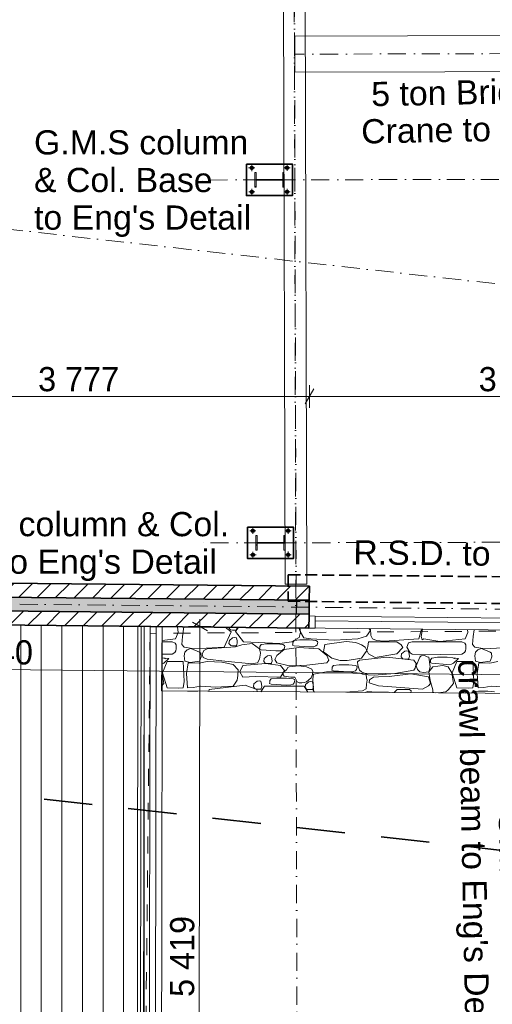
# Model space of a CAD drawing. Header units: millimetres. Extents: x -738537 to 1850049, y -250217 to 604013.
# Tile 121 of 204: x -121048 to -117146, y 75667 to 83806. Entities that reach past the tile are written whole.
import ezdxf

# ---------------------------------------------------------------- set-up
doc = ezdxf.new("R2010")
doc.units = ezdxf.units.MM
doc.header["$MEASUREMENT"] = 0
for name, pattern in [('Dashed', [280, 140, -140]), ('Dot & Dashed', [280, 150, -60, 0, -70]), ('Hidden Line', [140, 100, -40]), ('Hidden Line copy', [230, 150, -80]), ('Long Dashed', [700, 400, -300])]:
    doc.linetypes.add(name, pattern=pattern)
for name, color, linetype, lineweight in [('0_Pen_No__1', 214, 'Continuous', 35), ('0_Pen_No__3', 30, 'Continuous', 15), ('0_Pen_No__6', 7, 'Continuous', 5), ('A_BEAMS_Pen_No__6', 7, 'Continuous', 5), ('A_COLUMNS_Pen_No__3', 30, 'Continuous', 15), ('A_FLOORS STRUCTURE_Pen_No__128', 9, 'Continuous', 0), ('A_WALL LOAD_Pen_No__1', 214, 'Continuous', 35), ('A_WALL LOAD_Pen_No__2', 1, 'Continuous', 25), ('A_WALL LOAD_Pen_No__6', 7, 'Continuous', 5), ('C-GRID _Pen_No__5', 4, 'Continuous', 5), ('C_DIMS - GA_Pen_No__6', 7, 'Continuous', 5), ('C_TEXT GA_Pen_No__6', 7, 'Continuous', 5), ('MARKETING_Pen_No__5', 4, 'Continuous', 5), ('SEWER LINE_Pen_No__1', 214, 'Continuous', 35), ('SEWER LINE_Pen_No__5', 4, 'Continuous', 5)]:
    doc.layers.add(name, color=color, linetype=linetype, lineweight=lineweight)
for name, color, linetype, lineweight, true_color in [('0_Pen_No__7', 7, 'Continuous', 5, 0x9f07ff), ('A_BEAMS_Pen_No__7', 7, 'Continuous', 5, 0x9f07ff), ('A_COLUMNS_Pen_No__7', 7, 'Continuous', 5, 0x9f07ff), ('A_WALL LOAD_Pen_No__7', 7, 'Continuous', 5, 0x9f07ff), ('MARKETING_Pen_No__171', 7, 'Continuous', 0, 0xdadada), ('SEWER LINE_Pen_No__7', 7, 'Continuous', 5, 0x9f07ff)]:
    doc.layers.add(name, color=color, linetype=linetype, lineweight=lineweight, true_color=true_color)
for name, color, linetype in [('A_BEAMS', 7, 'Continuous'), ('A_COLUMNS', 7, 'Continuous'), ('C_DIMS - GA', 7, 'Continuous')]:
    doc.layers.add(name, color=color, linetype=linetype)
doc.styles.add('GENERATED_STYLE_1', font='GOTHIC.TTF')
doc.styles.add('GENERATED_STYLE_2', font='arial.ttf')
doc.dimstyles.new('GENERATED_STYLE__1', dxfattribs={"dimtxt": 200, "dimasz": 95, "dimexe": 0.18, "dimexo": 90000, "dimgap": 0.09, "dimtad": 1, "dimdec": 0, "dimzin": 0, "dimdsep": 46, "dimtxsty": 'GENERATED_STYLE_1', "dimblk": 'ARROWHEAD_2', "dimblk1": 'ARROWHEAD_2', "dimblk2": 'ARROWHEAD_2', "dimcen": 0.09, "dimclrd": 7, "dimclre": 7, "dimclrt": 7, "dimadec": 0, "dimazin": 0, "dimtfac": 1, "dimtdec": 4, "dimtmove": 0, "dimatfit": 3, "dimfxl": 1, "dimtolj": 1, "dimtzin": 0, "dimarcsym": 0})
doc.dimstyles.new('GENERATED_STYLE__2', dxfattribs={"dimtxt": 200, "dimasz": 95, "dimexe": 0.18, "dimexo": 90000, "dimgap": 0.09, "dimtad": 1, "dimtih": 1, "dimtoh": 1, "dimdec": 0, "dimzin": 0, "dimdsep": 46, "dimtxsty": 'GENERATED_STYLE_1', "dimblk": 'ARROWHEAD_2', "dimblk1": 'ARROWHEAD_2', "dimblk2": 'ARROWHEAD_2', "dimcen": 0.09, "dimclrd": 7, "dimclre": 7, "dimclrt": 7, "dimadec": 0, "dimazin": 0, "dimtfac": 1, "dimtdec": 4, "dimtmove": 0, "dimatfit": 3, "dimfxl": 1, "dimtolj": 1, "dimtzin": 0, "dimarcsym": 0})
pattern_1 = [(45, (0, 0), (-159.09903, 159.09903), []), (45, (-53.03, 53.03), (-159.09903, 159.09903), [])]

# ---------------------------------------------------------------- blocks, each defined once
blk = doc.blocks.new('IPE Beam 20[10]', base_point=(-119928.9, 73321.5))
at = {"layer": 'A_BEAMS_Pen_No__6', "color": 7, "linetype": 'Continuous', "lineweight": 5}
for p, q in [((-119971.3, 78790.5), (-119975.1, 76055.9)), ((-119921.3, 78790.3), (-119971.3, 78790.5)), ((-119928.9, 73321.5), (-119921.3, 78790.3)), ((-119871.3, 78790.1), (-119921.3, 78790.3)), ((-119875.1, 76055.8), (-119871.3, 78790.1)), ((-119975.1, 76055.9), (-119978.9, 73371.6)), ((-119879, 73271.2), (-119875.1, 76055.8)), ((-119978.9, 73371.6), (-119928.9, 73321.5)), ((-119928.9, 73321.5), (-119879, 73271.2))]:
    blk.add_line(p, q, dxfattribs=at)
blk = doc.blocks.new('*D226')
at = {"layer": 'C_DIMS - GA_Pen_No__6', "color": 7, "linetype": 'Continuous', "lineweight": 5, "transparency": 16777216}
for p, q in [((-119465.9, 78789.7), (-119653.4, 78790)), ((-119497.2, 78753.6), (-119622.1, 78826)), ((-119568, 73370.9), (-119559.6, 78789.8)), ((-119559.6, 78789.8), (-119559.6, 78851)), ((-119474.3, 73370.8), (-119661.8, 73371.1)), ((-119630.5, 73407.1), (-119505.6, 73334.7)), ((-119568.1, 73309.8), (-119568, 73370.9))]:
    blk.add_line(p, q, dxfattribs=at)
at = {"layer": 'C_DIMS - GA_Pen_No__6', "color": 7, "lineweight": 5, "transparency": 16777216, "insert": (-119604.4, 75728.4), "char_height": 200, "attachment_point": 7, "rotation": 89.91137, "style": 'GENERATED_STYLE_1'}
blk.add_mtext('\\A1;{\\pql;\\fCentury Gothic|b0|i0|c0|p34;5\xa0419}', dxfattribs=at)
blk = doc.blocks.new('ARROWHEAD_2')
at = {"color": 0, "linetype": 'Continuous', "lineweight": 0}
for p, q in [((0, 0), (-1, 0)), ((-0.378, -0.655), (0.378, 0.655))]:
    blk.add_line(p, q, dxfattribs=at)
blk = doc.blocks.new('*D262')
at = {"layer": 'C_DIMS - GA_Pen_No__6', "color": 7, "linetype": 'Continuous', "lineweight": 5, "transparency": 16777216}
for p, q in [((-129648.5, 78430.7), (-129646.6, 78618.2)), ((-129610.8, 78586.6), (-129684.3, 78462.3)), ((-129708.7, 78525.1), (-129647.6, 78524.5)), ((-129647.6, 78524.5), (-113008.9, 78349.6)), ((-113045.6, 78287.5), (-112972.1, 78411.7)), ((-113009.8, 78255.9), (-113007.9, 78443.3)), ((-113008.9, 78349.6), (-112947.7, 78349))]:
    blk.add_line(p, q, dxfattribs=at)
at = {"layer": 'C_DIMS - GA_Pen_No__6', "color": 7, "lineweight": 5, "transparency": 16777216, "insert": (-121757.9, 78481.5), "char_height": 200, "attachment_point": 7, "rotation": 359.39789, "style": 'GENERATED_STYLE_1'}
blk.add_mtext('\\A1;{\\pql;\\fCentury Gothic|b0|i0|c0|p34;16\xa0640}', dxfattribs=at)
blk = doc.blocks.new('*X294')
at = {"layer": 'MARKETING_Pen_No__171', "color": 254, "linetype": 'Continuous', "lineweight": 0, "true_color": 0xdadada}
for p, q in [((-119739.1, 78739.6), (-119743.9, 78788.8)), ((-119691.3, 78788.2), (-119704.4, 78708.4)), ((-119301.7, 78747.3), (-119352.2, 78784.7)), ((-119321.1, 78784.4), (-119321.8, 78779.5)), ((-119242.3, 78783.6), (-119266.5, 78748.1)), ((-119260.4, 78761.3), (-119253.4, 78781.9)), ((-119253.4, 78781.9), (-119253.6, 78783.7)), ((-119761, 78687.6), (-119739.1, 78739.6)), ((-119704.4, 78708.4), (-119708.8, 78641.5)), ((-119360.1, 78618.6), (-119301.7, 78747.3)), ((-119321.8, 78779.5), (-119307.1, 78763.2)), ((-119307.1, 78763.2), (-119292.1, 78761.3)), ((-119292.1, 78761.3), (-119260.4, 78761.3)), ((-119266.5, 78748.1), (-119201.1, 78663.1)), ((-118804.4, 78663.1), (-118739.8, 78700.3)), ((-118729.1, 78742.3), (-118743.9, 78778.5)), ((-118739.8, 78700.3), (-118729.1, 78742.3)), ((-118733.6, 78778.4), (-118729.1, 78742.3)), ((-118729.1, 78742.3), (-118702.4, 78697.6)), ((-118254.9, 78687.6), (-118185.6, 78710.6)), ((-118185.6, 78710.6), (-118151.2, 78756.8)), ((-118151.2, 78756.8), (-118165.7, 78772.6)), ((-118151.5, 78772.4), (-118149.3, 78714.8)), ((-118149.3, 78714.8), (-118134.8, 78687.6)), ((-117751.7, 78687.6), (-117730.7, 78768.1)), ((-117723, 78768), (-117733.1, 78708.7)), ((-117733.1, 78708.7), (-117725.9, 78681.1)), ((-117369, 78687.6), (-117347.1, 78739.6)), ((-117347.1, 78739.6), (-117349.5, 78764.2)), ((-117304.4, 78708.4), (-117308.8, 78641.5)), ((-117295.4, 78763.7), (-117304.4, 78708.4)), ((-119789.9, 78663.1), (-119872.6, 78663.1)), ((-119872.5, 78675.6), (-119761, 78687.6)), ((-119764, 78653.4), (-119789.9, 78663.1)), ((-119756.4, 78638.4), (-119764, 78653.4)), ((-119755.2, 78606.7), (-119756.4, 78638.4)), ((-119708.8, 78641.5), (-119691, 78618.6)), ((-119691, 78618.6), (-119607.5, 78605.8)), ((-119607.5, 78605.8), (-119360.1, 78618.6)), ((-119267.1, 78621), (-119419.6, 78611)), ((-119316.1, 78674.3), (-119319.7, 78649.8)), ((-119319.7, 78649.8), (-119305, 78633.5)), ((-119290, 78697), (-119316.1, 78674.3)), ((-119305, 78633.5), (-119290, 78631.6)), ((-119271.6, 78698.6), (-119290, 78697)), ((-119290, 78631.6), (-119258.3, 78631.6)), ((-119258.3, 78697), (-119271.6, 78698.6)), ((-119213, 78639.9), (-119267.1, 78621)), ((-119252.6, 78671.9), (-119258.3, 78697)), ((-119258.3, 78631.6), (-119251.3, 78652.3)), ((-119251.3, 78652.3), (-119252.6, 78671.9)), ((-119129, 78650.4), (-119213, 78639.9)), ((-119201.1, 78663.1), (-118900.7, 78649)), ((-119069, 78606.7), (-119129, 78650.4)), ((-119065.6, 78625.7), (-119066, 78611.8)), ((-119054.5, 78640.3), (-119065.6, 78625.7)), ((-119007.2, 78646.5), (-119054.5, 78640.3)), ((-118969.7, 78646.7), (-119007.2, 78646.5)), ((-118928.8, 78646.4), (-118969.7, 78646.7)), ((-118874.2, 78640.3), (-118928.8, 78646.4)), ((-118900.7, 78649), (-118804.4, 78663.1)), ((-118862.5, 78633.8), (-118874.2, 78640.3)), ((-118864.4, 78606.2), (-118859.1, 78626.1)), ((-118859.1, 78626.1), (-118862.5, 78633.8)), ((-118793.1, 78645.4), (-118794.9, 78635.6)), ((-118794.9, 78635.6), (-118781.6, 78630.7)), ((-118792.7, 78659.4), (-118793.1, 78645.4)), ((-118781.6, 78673.9), (-118792.7, 78659.4)), ((-118734.3, 78680.1), (-118781.6, 78673.9)), ((-118781.6, 78630.7), (-118658.7, 78621.6)), ((-118696.8, 78680.3), (-118734.3, 78680.1)), ((-118702.4, 78697.6), (-118643.5, 78687.6)), ((-118656, 78680), (-118696.8, 78680.3)), ((-118658.7, 78621.6), (-118619.3, 78623.2)), ((-118601.4, 78673.9), (-118656, 78680)), ((-118643.5, 78687.6), (-118449.4, 78677.7)), ((-118619.3, 78623.2), (-118601.4, 78630.7)), ((-118589.6, 78667.4), (-118601.4, 78673.9)), ((-118601.4, 78630.7), (-118591.5, 78639.9)), ((-118591.5, 78639.9), (-118586.2, 78659.7)), ((-118586.2, 78659.7), (-118589.6, 78667.4)), ((-118528.2, 78641.1), (-118538, 78581.4)), ((-118352.3, 78665.5), (-118528.2, 78641.1)), ((-118449.4, 78677.7), (-118254.9, 78687.6)), ((-118273.5, 78659), (-118352.3, 78665.5)), ((-118224.8, 78638.4), (-118273.5, 78659)), ((-118196, 78619.2), (-118224.8, 78638.4)), ((-118180.3, 78590.9), (-118196, 78619.2)), ((-118171.9, 78625.7), (-118180.3, 78590.9)), ((-118168.2, 78663.1), (-118171.9, 78625.7)), ((-117934.6, 78663.1), (-118168.2, 78663.1)), ((-118134.8, 78687.6), (-118100.4, 78673.5)), ((-118100.4, 78673.5), (-118039.3, 78668.1)), ((-118039.3, 78668.1), (-117751.7, 78687.6)), ((-117898.6, 78638), (-117934.6, 78663.1)), ((-117883.7, 78617.7), (-117898.6, 78638)), ((-117837.7, 78656.4), (-117850.5, 78618.6)), ((-117850.5, 78618.6), (-117824, 78572.6)), ((-117807.8, 78663.1), (-117837.7, 78656.4)), ((-117397.9, 78663.1), (-117807.8, 78663.1)), ((-117725.9, 78681.1), (-117710.1, 78687.6)), ((-117710.1, 78687.6), (-117577.6, 78665.1)), ((-117577.6, 78665.1), (-117369, 78687.6)), ((-117372, 78653.4), (-117397.9, 78663.1)), ((-117364.4, 78638.4), (-117372, 78653.4)), ((-117363.2, 78606.7), (-117364.4, 78638.4)), ((-117308.8, 78641.5), (-117291, 78618.6)), ((-117291, 78618.6), (-117207.5, 78605.8)), ((-117207.5, 78605.8), (-116960.1, 78618.6)), ((-119873.7, 78560.4), (-119789.9, 78562.1)), ((-119789.9, 78562.1), (-119766.2, 78576.3)), ((-119766.2, 78576.3), (-119758.6, 78590.1)), ((-119758.6, 78590.1), (-119755.2, 78606.7)), ((-119683.7, 78577.9), (-119690, 78548.6)), ((-119690, 78548.6), (-119683.3, 78503.4)), ((-119665.6, 78597.8), (-119683.7, 78577.9)), ((-119635, 78609.6), (-119665.6, 78597.8)), ((-119564.3, 78578.5), (-119635, 78609.6)), ((-119552.5, 78569), (-119564.3, 78578.5)), ((-119558.8, 78517.6), (-119548.7, 78538.9)), ((-119548.7, 78538.9), (-119552.5, 78569)), ((-119526.7, 78591.9), (-119542.4, 78562.2)), ((-119542.4, 78562.2), (-119533.5, 78533.9)), ((-119498.9, 78606.7), (-119526.7, 78591.9)), ((-119419.6, 78611), (-119498.9, 78606.7)), ((-119060.7, 78569.6), (-119069, 78606.7)), ((-119069, 78521.3), (-119060.7, 78569.6)), ((-119066, 78611.8), (-119067.8, 78601.9)), ((-119067.8, 78601.9), (-119054.5, 78597)), ((-119054.5, 78597), (-118931.6, 78588)), ((-119003.1, 78548.9), (-119029.2, 78526.3)), ((-118984.7, 78550.5), (-119003.1, 78548.9)), ((-118971.4, 78548.9), (-118984.7, 78550.5)), ((-118965.7, 78523.8), (-118971.4, 78548.9)), ((-118924.8, 78551.1), (-118940.1, 78518.3)), ((-118931.6, 78588), (-118892.2, 78589.6)), ((-118862.9, 78600.5), (-118924.8, 78551.1)), ((-118892.2, 78589.6), (-118874.2, 78597)), ((-118874.2, 78597), (-118864.4, 78606.2)), ((-118741.7, 78616.6), (-118862.9, 78600.5)), ((-118577.4, 78605.1), (-118741.7, 78616.6)), ((-118512.4, 78551.1), (-118577.4, 78605.1)), ((-118538, 78581.4), (-118471.8, 78529.9)), ((-118496.4, 78511.5), (-118512.4, 78551.1)), ((-118224.8, 78529.9), (-118180.3, 78590.9)), ((-118180.3, 78590.9), (-118168.2, 78564)), ((-118168.2, 78564), (-118111.5, 78533.6)), ((-118111.5, 78533.6), (-117934.6, 78564)), ((-117934.6, 78564), (-117883.7, 78617.7)), ((-117895, 78564), (-117898.7, 78539.5)), ((-117898.7, 78539.5), (-117884, 78523.2)), ((-117869, 78586.6), (-117895, 78564)), ((-117850.6, 78588.2), (-117869, 78586.6)), ((-117837.3, 78586.6), (-117850.6, 78588.2)), ((-117831.5, 78561.5), (-117837.3, 78586.6)), ((-117837.3, 78521.3), (-117830.3, 78541.9)), ((-117830.3, 78541.9), (-117831.5, 78561.5)), ((-117824, 78572.6), (-117807.8, 78562.1)), ((-117807.8, 78562.1), (-117748.7, 78555)), ((-117748.7, 78555), (-117397.9, 78562.1)), ((-117734.2, 78547.4), (-117743.7, 78535.7)), ((-117704, 78551.1), (-117734.2, 78547.4)), ((-117682.8, 78540.9), (-117704, 78551.1)), ((-117669.1, 78535.7), (-117682.8, 78540.9)), ((-117397.9, 78562.1), (-117374.2, 78576.3)), ((-117374.2, 78576.3), (-117366.6, 78590.1)), ((-117366.6, 78590.1), (-117363.2, 78606.7)), ((-117283.7, 78577.9), (-117290, 78548.6)), ((-117290, 78548.6), (-117283.3, 78503.4)), ((-117265.6, 78597.8), (-117283.7, 78577.9)), ((-117235, 78609.6), (-117265.6, 78597.8)), ((-117164.3, 78578.5), (-117235, 78609.6)), ((-117152.5, 78569), (-117164.3, 78578.5)), ((-117158.8, 78517.6), (-117148.7, 78538.9)), ((-117148.7, 78538.9), (-117152.5, 78569)), ((-119874.5, 78479.3), (-119856.8, 78486.6)), ((-119815.6, 78525.3), (-119873.9, 78531.8)), ((-119829.5, 78501.4), (-119868.6, 78408.5)), ((-119845.1, 78523.4), (-119856.8, 78529.9)), ((-119856.8, 78486.6), (-119815.6, 78525.3)), ((-119697.7, 78501.4), (-119829.5, 78501.4)), ((-119690.2, 78336.2), (-119697.7, 78501.4)), ((-119683.3, 78503.4), (-119641.7, 78493.3)), ((-119657.3, 78490.9), (-119671, 78402.4)), ((-119653.5, 78491.2), (-119657.3, 78490.1)), ((-119566.1, 78486.8), (-119657.3, 78490.9)), ((-119641.7, 78493.3), (-119563.9, 78504)), ((-119498.9, 78499.9), (-119566.1, 78486.8)), ((-119563.9, 78504), (-119558.8, 78517.6)), ((-119533.5, 78533.9), (-119498.9, 78521.3)), ((-119498.9, 78521.3), (-119353.9, 78503.2)), ((-119377.9, 78494.7), (-119498.9, 78499.9)), ((-119286.3, 78475), (-119377.9, 78494.7)), ((-119353.9, 78503.2), (-119131.9, 78480.6)), ((-119243.8, 78432.1), (-119286.3, 78475)), ((-119206.3, 78467.8), (-119229.9, 78414.9)), ((-119018.1, 78485.5), (-119206.3, 78467.8)), ((-119131.9, 78480.6), (-119083.3, 78489.5)), ((-119083.3, 78489.5), (-119069, 78521.3)), ((-119029.2, 78526.3), (-119032.8, 78501.8)), ((-119032.8, 78501.8), (-119018.1, 78485.5)), ((-119018.1, 78485.5), (-119003.1, 78483.6)), ((-118894.4, 78467.8), (-119018.1, 78485.5)), ((-119003.1, 78483.6), (-118971.4, 78483.6)), ((-118971.4, 78483.6), (-118964.4, 78504.2)), ((-118964.4, 78504.2), (-118965.7, 78523.8)), ((-118940.1, 78518.3), (-118924.8, 78491.2)), ((-118924.8, 78491.2), (-118833.8, 78469)), ((-118860.9, 78426.2), (-118894.4, 78467.8)), ((-118822.3, 78455.9), (-118834.3, 78451.6)), ((-118833.8, 78469), (-118792.6, 78464.7)), ((-118744.8, 78465.2), (-118822.3, 78455.9)), ((-118792.6, 78464.7), (-118676.8, 78469.8)), ((-118679.1, 78455.9), (-118744.8, 78465.2)), ((-118636.5, 78436.3), (-118679.1, 78455.9)), ((-118676.8, 78469.8), (-118512.4, 78491.2)), ((-118512.4, 78491.2), (-118496.4, 78511.5)), ((-118471.8, 78529.9), (-118402.3, 78508.4)), ((-118456.3, 78467.8), (-118467.4, 78453.3)), ((-118409, 78474.1), (-118456.3, 78467.8)), ((-118371.5, 78474.3), (-118409, 78474.1)), ((-118402.3, 78508.4), (-118345, 78509.2)), ((-118330.7, 78474), (-118371.5, 78474.3)), ((-118345, 78509.2), (-118224.8, 78529.9)), ((-118276.1, 78467.8), (-118330.7, 78474)), ((-118264.3, 78461.4), (-118276.1, 78467.8)), ((-118260.9, 78453.7), (-118264.3, 78461.4)), ((-118241.4, 78512), (-118259, 78498.4)), ((-118259, 78498.4), (-118254.9, 78470.3)), ((-118254.9, 78470.3), (-118241.4, 78430.1)), ((-118017.1, 78536.3), (-118241.4, 78512)), ((-117793.2, 78512), (-118017.1, 78536.3)), ((-117884, 78523.2), (-117869, 78521.3)), ((-117869, 78521.3), (-117837.3, 78521.3)), ((-117773.9, 78485.1), (-117793.2, 78512)), ((-117783.2, 78445.1), (-117773.9, 78485.1)), ((-117743.7, 78535.7), (-117775.2, 78465.1)), ((-117775.2, 78465.1), (-117763.5, 78434.5)), ((-117658.9, 78457.9), (-117669.1, 78535.7)), ((-117669.1, 78416.3), (-117658.9, 78457.9)), ((-117635.5, 78456.5), (-117669.1, 78416.3)), ((-117656.6, 78501.4), (-117658.4, 78491.6)), ((-117658.4, 78491.6), (-117645.1, 78486.6)), ((-117656.2, 78515.4), (-117656.6, 78501.4)), ((-117645.1, 78529.9), (-117656.2, 78515.4)), ((-117597.8, 78536.1), (-117645.1, 78529.9)), ((-117645.1, 78486.6), (-117522.2, 78477.6)), ((-117554, 78468.4), (-117635.5, 78456.5)), ((-117560.3, 78536.3), (-117597.8, 78536.1)), ((-117519.4, 78536), (-117560.3, 78536.3)), ((-117509.4, 78456.5), (-117554, 78468.4)), ((-117522.2, 78477.6), (-117482.7, 78479.2)), ((-117423.6, 78525.3), (-117519.4, 78536)), ((-117480.1, 78408.3), (-117509.4, 78456.5)), ((-117482.7, 78479.2), (-117464.8, 78486.6)), ((-117437.5, 78501.4), (-117476.6, 78408.5)), ((-117453.1, 78523.4), (-117464.8, 78529.9)), ((-117464.8, 78486.6), (-117423.6, 78525.3)), ((-117305.7, 78501.4), (-117437.5, 78501.4)), ((-117298.2, 78336.2), (-117305.7, 78501.4)), ((-117283.3, 78503.4), (-117241.7, 78493.3)), ((-117257.3, 78490.9), (-117271, 78402.4)), ((-117253.5, 78491.2), (-117257.3, 78490.1)), ((-117166.1, 78486.8), (-117257.3, 78490.9)), ((-117241.7, 78493.3), (-117163.9, 78504)), ((-117098.9, 78499.9), (-117166.1, 78486.8)), ((-117163.9, 78504), (-117158.8, 78517.6)), ((-119872.1, 78408.3), (-119875.2, 78413.5)), ((-119875.1, 78415.6), (-119868.6, 78408.5)), ((-119856.8, 78318.3), (-119872.1, 78408.3)), ((-119868.6, 78408.5), (-119829.5, 78284.2)), ((-119671, 78402.4), (-119662.4, 78284.3)), ((-119253, 78347.3), (-119247.4, 78385.1)), ((-119247.4, 78385.1), (-119243.8, 78432.1)), ((-119229.9, 78414.9), (-119206.3, 78370.9)), ((-119206.3, 78370.9), (-119100.5, 78376.7)), ((-119100.5, 78376.7), (-118894.4, 78370.9)), ((-118894.4, 78370.9), (-118860.9, 78426.2)), ((-118871.5, 78410.3), (-118871.6, 78389.6)), ((-118871.6, 78389.6), (-118864.4, 78379.7)), ((-118846.1, 78431.6), (-118871.5, 78410.3)), ((-118864.4, 78379.7), (-118808.1, 78370.2)), ((-118834.3, 78451.6), (-118846.1, 78431.6)), ((-118641.8, 78366.1), (-118630.2, 78393)), ((-118627.2, 78418), (-118636.5, 78436.3)), ((-118630.2, 78393), (-118627.2, 78418)), ((-118621, 78395.8), (-118627.9, 78358.2)), ((-118513.7, 78415.8), (-118621, 78395.8)), ((-118333.4, 78415.6), (-118513.7, 78415.8)), ((-118467.8, 78439.4), (-118469.6, 78429.5)), ((-118469.6, 78429.5), (-118456.3, 78424.6)), ((-118467.4, 78453.3), (-118467.8, 78439.4)), ((-118456.3, 78424.6), (-118333.4, 78415.6)), ((-118333.4, 78415.6), (-118294, 78417.2)), ((-118237.5, 78405.7), (-118333.4, 78415.6)), ((-118294, 78417.2), (-118276.1, 78424.6)), ((-118276.1, 78424.6), (-118266.2, 78433.8)), ((-118266.2, 78433.8), (-118260.9, 78453.7)), ((-118241.4, 78430.1), (-118224.8, 78416.3)), ((-118217, 78395.8), (-118237.5, 78405.7)), ((-118224.8, 78416.3), (-118171.3, 78390.9)), ((-118187.7, 78392.2), (-118217, 78395.8)), ((-118184.8, 78362.6), (-118187.7, 78392.2)), ((-118171.3, 78390.9), (-118119.6, 78386.7)), ((-118119.6, 78386.7), (-117950.1, 78401)), ((-117998.2, 78376.6), (-118086.3, 78373.4)), ((-117818.3, 78399.7), (-117998.2, 78376.6)), ((-117950.1, 78401), (-117793.2, 78430.1)), ((-117671.1, 78373.4), (-117818.3, 78399.7)), ((-117793.2, 78430.1), (-117783.2, 78445.1)), ((-117763.5, 78434.5), (-117743.7, 78416.3)), ((-117743.7, 78416.3), (-117714.4, 78409.8)), ((-117714.4, 78409.8), (-117669.1, 78416.3)), ((-117669.1, 78416.3), (-117658, 78343.8)), ((-117491.4, 78424.7), (-117476.6, 78408.5)), ((-117464.8, 78318.3), (-117480.1, 78408.3)), ((-117476.6, 78408.5), (-117437.5, 78284.2)), ((-117271, 78402.4), (-117262.4, 78284.3)), ((-119876.4, 78296.1), (-119856.8, 78318.3)), ((-119697.7, 78284.2), (-119690.2, 78336.2)), ((-119614.8, 78284.9), (-119554.8, 78298.5)), ((-119554.8, 78298.5), (-119427.5, 78288.7)), ((-119185.2, 78305.5), (-119483.7, 78268.4)), ((-119427.5, 78288.7), (-119286.3, 78296.1)), ((-119286.3, 78296.1), (-119253, 78347.3)), ((-119089.6, 78268.4), (-119185.2, 78305.5)), ((-119113.5, 78316.3), (-119117.2, 78291.8)), ((-119087.4, 78339), (-119113.5, 78316.3)), ((-119069, 78340.6), (-119087.4, 78339)), ((-119055.8, 78339), (-119069, 78340.6)), ((-119026.3, 78296.1), (-119057.9, 78251.5)), ((-119050, 78313.9), (-119055.8, 78339)), ((-119055.8, 78273.6), (-119048.8, 78294.2)), ((-119048.8, 78294.2), (-119050, 78313.9)), ((-118699.5, 78296.1), (-119026.3, 78296.1)), ((-118982.7, 78329.1), (-118984.5, 78319.3)), ((-118984.5, 78319.3), (-118971.2, 78314.4)), ((-118982.3, 78343.1), (-118982.7, 78329.1)), ((-118971.2, 78357.6), (-118982.3, 78343.1)), ((-118923.9, 78363.8), (-118971.2, 78357.6)), ((-118971.2, 78314.4), (-118848.2, 78305.3)), ((-118886.4, 78364), (-118923.9, 78363.8)), ((-118845.5, 78363.7), (-118886.4, 78364)), ((-118848.2, 78305.3), (-118808.8, 78306.9)), ((-118790.9, 78357.6), (-118845.5, 78363.7)), ((-118808.8, 78306.9), (-118790.9, 78314.4)), ((-118808.1, 78370.2), (-118774.9, 78372.2)), ((-118779.2, 78351.1), (-118790.9, 78357.6)), ((-118790.9, 78314.4), (-118781.1, 78323.6)), ((-118781.1, 78323.6), (-118775.7, 78343.5)), ((-118775.7, 78343.5), (-118779.2, 78351.1)), ((-118774.9, 78372.2), (-118756.4, 78333.8)), ((-118756.4, 78333.8), (-118740, 78324.1)), ((-118740, 78324.1), (-118719.1, 78324.1)), ((-118719.1, 78324.1), (-118699.8, 78328.7)), ((-118699.8, 78328.7), (-118679.1, 78333.8)), ((-118668.2, 78248.7), (-118699.5, 78296.1)), ((-118687.5, 78311.1), (-118691.2, 78286.5)), ((-118661.5, 78333.7), (-118687.5, 78311.1)), ((-118679.1, 78333.8), (-118641.8, 78366.1)), ((-118643.1, 78335.3), (-118661.5, 78333.7)), ((-118629.8, 78333.7), (-118643.1, 78335.3)), ((-118624.1, 78308.6), (-118629.8, 78333.7)), ((-118627.9, 78358.2), (-118621, 78259.8)), ((-118622.8, 78289), (-118624.1, 78308.6)), ((-118187.9, 78274.3), (-118183.6, 78312.9)), ((-118178.8, 78345.5), (-118184.8, 78362.6)), ((-118183.6, 78312.9), (-118178.8, 78345.5)), ((-118159.9, 78349.6), (-118161.9, 78324.3)), ((-118161.9, 78324.3), (-118086.3, 78300.8)), ((-118126.7, 78370.9), (-118159.9, 78349.6)), ((-118086.3, 78373.4), (-118126.7, 78370.9)), ((-118086.3, 78300.8), (-117722.2, 78273.6)), ((-117722.2, 78273.6), (-117671.1, 78300.8)), ((-117656.6, 78320), (-117671.1, 78373.4)), ((-117671.1, 78300.8), (-117656.6, 78320)), ((-117658, 78343.8), (-117635.5, 78267.8)), ((-117509.4, 78267.8), (-117464.8, 78318.3)), ((-117305.7, 78284.2), (-117298.2, 78336.2)), ((-117214.8, 78284.9), (-117154.8, 78298.5)), ((-117154.8, 78298.5), (-117027.5, 78288.7)), ((-119829.5, 78284.2), (-119733.2, 78279.5)), ((-119733.2, 78279.5), (-119697.7, 78284.2)), ((-119662.9, 78284.2), (-119614.8, 78284.9)), ((-119660.7, 78255.9), (-119661.6, 78255.8)), ((-119623.2, 78256.1), (-119660.7, 78255.9)), ((-119582.3, 78255.8), (-119623.2, 78256.1)), ((-119576.8, 78255.2), (-119582.3, 78255.8)), ((-119483.7, 78268.4), (-119486.7, 78254.6)), ((-119117.2, 78291.8), (-119102.4, 78275.5)), ((-119102.4, 78275.5), (-119087.4, 78273.6)), ((-119088.4, 78251.7), (-119089.6, 78268.4)), ((-119087.4, 78273.6), (-119055.8, 78273.6)), ((-118691.2, 78286.5), (-118676.5, 78270.3)), ((-118676.5, 78270.3), (-118661.5, 78268.3)), ((-118661.5, 78268.3), (-118629.8, 78268.3)), ((-118629.8, 78268.3), (-118622.8, 78289)), ((-118621, 78259.8), (-118612.6, 78248.4)), ((-118357.5, 78246.5), (-118217, 78259.8)), ((-118217, 78259.8), (-118187.9, 78274.3)), ((-118176, 78251.8), (-118194.5, 78245.4)), ((-118104.6, 78248.6), (-118176, 78251.8)), ((-118001.8, 78248.6), (-118104.6, 78248.6)), ((-117994.5, 78244), (-118001.8, 78248.6)), ((-117930.5, 78268.4), (-117954.6, 78243.7)), ((-117828.2, 78268.4), (-117930.5, 78268.4)), ((-117814.3, 78258.7), (-117828.2, 78268.4)), ((-117817, 78242.7), (-117814.3, 78258.7)), ((-117635.5, 78267.8), (-117636.1, 78248.9)), ((-117636.1, 78248.9), (-117616.3, 78241.3)), ((-117592.5, 78241.1), (-117529.2, 78249.8)), ((-117529.2, 78249.8), (-117509.4, 78267.8)), ((-117437.5, 78284.2), (-117341.2, 78279.5)), ((-117397.3, 78244.2), (-117420.5, 78239.9)), ((-117364.1, 78239.8), (-117397.3, 78244.2)), ((-117363.9, 78239.5), (-117364.1, 78239.8)), ((-117341.2, 78279.5), (-117305.7, 78284.2)), ((-117308, 78249.7), (-117316.1, 78239.1)), ((-117260.7, 78255.9), (-117308, 78249.7)), ((-117262.9, 78284.2), (-117214.8, 78284.9)), ((-117223.2, 78256.1), (-117260.7, 78255.9)), ((-117182.3, 78255.8), (-117223.2, 78256.1)), ((-117127.7, 78249.7), (-117182.3, 78255.8))]:
    blk.add_line(p, q, dxfattribs=at)
for p in [(-119260.4, 78761.3), (-119258.3, 78631.6), (-118971.4, 78483.6), (-117837.3, 78521.3), (-119055.8, 78273.6), (-118629.8, 78268.3)]:
    blk.add_point(p, dxfattribs=at)
blk = doc.blocks.new('Fill_106', base_point=(0, 0))
at = {"layer": 'MARKETING_Pen_No__5', "color": 4, "linetype": 'Continuous', "lineweight": 5, "flags": 128}
blk.add_lwpolyline([(-119876.8, 78257.4), (-119871.3, 78790.1), (-112606.1, 78715.6), (-112624.7, 78205.7)], close=True, dxfattribs=at)
at = {"layer": 'MARKETING_Pen_No__171', "color": 254, "linetype": 'Continuous', "lineweight": 0, "true_color": 0xdadada}
blk.add_blockref('*X294', (0, 0), dxfattribs=at)
blk = doc.blocks.new('Rail Wired 02 20[24]', base_point=(-120053.8, 73446.7))
at = {"layer": '0_Pen_No__6', "color": 7, "linetype": 'Continuous', "lineweight": 5}
blk.add_line((-120053.8, 73446.7), (-120046.3, 78791.1), dxfattribs=at)
at = {"layer": '0_Pen_No__6', "color": 7, "linetype": 'Continuous', "lineweight": 5, "flags": 128}
blk.add_lwpolyline([(-120078.7, 73470.7), (-120028.8, 73422.6), (-120021.3, 78791), (-120071.3, 78791.2)], close=True, dxfattribs=at)
blk = doc.blocks.new('IPE Column 20[59]', base_point=(-118985.8, 82482))
at = {"layer": 'A_COLUMNS_Pen_No__7', "linetype": 'Continuous', "lineweight": 5, "true_color": 0x9f07ff}
h = blk.add_hatch(dxfattribs=at)
h.set_pattern_fill('STEEL', color=190, style=0, pattern_type=2)
h.set_pattern_definition(pattern_1)
h.paths.add_polyline_path([(-118865.6, 82422.4), (-118866, 82542.4), (-118875.8, 82542.3), (-118875.6, 82485.4), (-119096, 82484.8), (-119096.2, 82541.7), (-119106, 82541.7), (-119105.6, 82421.7), (-119095.8, 82421.7), (-119096, 82478.6), (-118875.6, 82479.2), (-118875.4, 82422.3)])
at = {"layer": 'A_COLUMNS_Pen_No__3', "color": 30, "linetype": 'Continuous', "lineweight": 15}
for p, q in [((-119096.2, 82541.7), (-119106, 82541.7)), ((-119106, 82541.7), (-119105.6, 82421.7)), ((-119096, 82484.8), (-119096.2, 82541.7)), ((-118866, 82542.4), (-118875.8, 82542.3)), ((-118875.8, 82542.3), (-118875.6, 82485.4)), ((-118865.6, 82422.4), (-118866, 82542.4)), ((-118875.6, 82485.4), (-119096, 82484.8)), ((-119096, 82478.6), (-118875.6, 82479.2)), ((-119095.8, 82421.7), (-119096, 82478.6)), ((-118875.6, 82479.2), (-118875.4, 82422.3)), ((-119105.6, 82421.7), (-119095.8, 82421.7)), ((-118875.4, 82422.3), (-118865.6, 82422.4))]:
    blk.add_line(p, q, dxfattribs=at)
blk = doc.blocks.new('IPE Column 20[61]', base_point=(-118977.2, 79482.2))
at = {"layer": 'A_COLUMNS_Pen_No__7', "linetype": 'Continuous', "lineweight": 5, "true_color": 0x9f07ff}
h = blk.add_hatch(dxfattribs=at)
h.set_pattern_fill('STEEL', color=190, style=0, pattern_type=2)
h.set_pattern_definition(pattern_1)
h.paths.add_polyline_path([(-118857, 79422.5), (-118857.4, 79542.5), (-118867.2, 79542.5), (-118867, 79485.6), (-119087.4, 79485), (-119087.6, 79541.9), (-119097.4, 79541.8), (-119097, 79421.8), (-119087.2, 79421.9), (-119087.4, 79478.8), (-118867, 79479.4), (-118866.8, 79422.5)])
at = {"layer": 'A_COLUMNS_Pen_No__3', "color": 30, "linetype": 'Continuous', "lineweight": 15}
for p, q in [((-119087.6, 79541.9), (-119097.4, 79541.8)), ((-119097.4, 79541.8), (-119097, 79421.8)), ((-119087.4, 79485), (-119087.6, 79541.9)), ((-118857.4, 79542.5), (-118867.2, 79542.5)), ((-118867.2, 79542.5), (-118867, 79485.6)), ((-118857, 79422.5), (-118857.4, 79542.5)), ((-118867, 79485.6), (-119087.4, 79485)), ((-119087.4, 79478.8), (-118867, 79479.4)), ((-119087.2, 79421.9), (-119087.4, 79478.8)), ((-118867, 79479.4), (-118866.8, 79422.5)), ((-119097, 79421.8), (-119087.2, 79421.9)), ((-118866.8, 79422.5), (-118857, 79422.5))]:
    blk.add_line(p, q, dxfattribs=at)
blk = doc.blocks.new('HEA Beam 20[62]', base_point=(-118794.2, 89022.7))
at = {"layer": 'A_BEAMS_Pen_No__6', "color": 7, "linetype": 'Continuous', "lineweight": 5}
for p, q in [((-118870, 84080.7), (-118855.8, 79139)), ((-118675.8, 79139.5), (-118690, 84081.2)), ((-118855.8, 79139), (-118765.8, 79139.2)), ((-118765.8, 79139.2), (-118675.8, 79139.5))]:
    blk.add_line(p, q, dxfattribs=at)
at = {"layer": 'A_BEAMS_Pen_No__7', "color": 190, "linetype": 'Dot & Dashed', "lineweight": 5, "true_color": 0x9f07ff}
blk.add_line((-118794.2, 89022.7), (-118765.8, 79139.2), dxfattribs=at)
blk = doc.blocks.new('Inclined Beam 20[64]', base_point=(-115057.3, 83529.9))
at = {"layer": 'A_BEAMS_Pen_No__6', "color": 7, "linetype": 'Continuous', "lineweight": 5, "flags": 128}
blk.add_lwpolyline([(-115057.7, 83679.9), (-118776.3, 83671.1), (-118775.6, 83371.1), (-115057, 83379.9)], close=True, dxfattribs=at)
at = {"layer": 'A_BEAMS_Pen_No__7', "color": 190, "linetype": 'Dot & Dashed', "lineweight": 5, "true_color": 0x9f07ff}
blk.add_line((-115057.3, 83529.9), (-118775.9, 83521.1), dxfattribs=at)
blk = doc.blocks.new('*D424')
at = {"layer": 'C_DIMS - GA_Pen_No__6', "color": 7, "linetype": 'Continuous', "lineweight": 5, "transparency": 16777216}
for p, q in [((-122396.6, 80754.6), (-122468.8, 80629.6)), ((-122432.7, 80598.3), (-122432.7, 80785.8)), ((-118619.6, 80754.6), (-118691.8, 80629.6)), ((-118655.7, 80598.3), (-118655.7, 80785.8)), ((-122432.7, 80692.1), (-118655.7, 80692.1))]:
    blk.add_line(p, q, dxfattribs=at)
at = {"layer": 'C_DIMS - GA_Pen_No__6', "color": 7, "lineweight": 5, "transparency": 16777216, "insert": (-120896.2, 80732.1), "char_height": 200, "attachment_point": 7, "style": 'GENERATED_STYLE_1'}
blk.add_mtext('\\A1;{\\pql;\\fCentury Gothic|b0|i0|c0|p34;3\xa0777}', dxfattribs=at)
blk = doc.blocks.new('*D425')
at = {"layer": 'C_DIMS - GA_Pen_No__6', "color": 7, "linetype": 'Continuous', "lineweight": 5, "transparency": 16777216}
for p, q in [((-118619.6, 80754.6), (-118691.8, 80629.6)), ((-118655.7, 80598.3), (-118655.7, 80785.8)), ((-115119.8, 80754.6), (-115192, 80629.6)), ((-115155.9, 80598.3), (-115155.9, 80785.8)), ((-118655.7, 80692.1), (-115155.9, 80692.1))]:
    blk.add_line(p, q, dxfattribs=at)
at = {"layer": 'C_DIMS - GA_Pen_No__6', "color": 7, "lineweight": 5, "transparency": 16777216, "insert": (-117257.8, 80732.1), "char_height": 200, "attachment_point": 7, "style": 'GENERATED_STYLE_1'}
blk.add_mtext('\\A1;{\\pql;\\fCentury Gothic|b0|i0|c0|p34;3\xa0500}', dxfattribs=at)

msp = doc.modelspace()

# ---------------------------------------------------------------- hatches: boundary and pattern name
at = {"layer": '0_Pen_No__7', "linetype": 'Continuous', "lineweight": 5, "true_color": 0x000000}
h = msp.add_hatch(dxfattribs=at)
h.set_pattern_fill('ANSI31', color=18, scale=870, style=0)
h.paths.add_polyline_path([(-122308.8, 79159.7), (-122310, 79044.7), (-118656.9, 79007.4), (-118655.7, 79122.4)])
h = msp.add_hatch(dxfattribs=at)
h.set_pattern_fill('ANSI31', color=18, scale=870, style=0)
h.paths.add_polyline_path([(-122311.2, 78929.7), (-122312.4, 78814.7), (-118659.2, 78777.4), (-118658.1, 78892.4)])
at = {"layer": 'A_FLOORS STRUCTURE_Pen_No__128', "linetype": 'Continuous', "lineweight": 0}
h = msp.add_hatch(dxfattribs=at)
h.set_pattern_fill('PATTERN__DECK_II', color=9, style=0, pattern_type=2)
h.set_pattern_definition([(90, (0, 0), (-170, 0), [])])
h.paths.add_polyline_path([(-119971.3, 78790.8), (-129050.9, 78883.4), (-129059.4, 73384.8), (-120028.8, 73422.6)])
at = {"layer": 'A_WALL LOAD_Pen_No__6', "linetype": 'Continuous', "lineweight": 5}
h = msp.add_hatch(dxfattribs=at)
h.set_pattern_fill('_WALL_EXTERNAL', style=0, pattern_type=2)
h.set_pattern_definition([(45, (0, 0), (-127.27922, 127.27922), [])])
h.paths.add_polyline_path([(-118762.1, 78893.6), (-118760.9, 79008.6), (-118656.9, 79007.5), (-118658.1, 78892.5)])
at = {"layer": 'A_WALL LOAD_Pen_No__7', "linetype": 'Continuous', "lineweight": 5, "true_color": 0x9f07ff}
msp.add_hatch(color=190, dxfattribs=at).paths.add_polyline_path([(-122310, 79044.7), (-122311.2, 78929.7), (-118658.1, 78892.4), (-118656.9, 79007.4)])

# ---------------------------------------------------------------- linework, layer by layer
at = {"layer": '0_Pen_No__1', "color": 214, "linetype": 'Hidden Line', "lineweight": 35}
for p, q in [((-118830.6, 79218.5), (-118832, 78998.5)), ((-118830.6, 79218.5), (-114981.7, 79181.3)), ((-118832, 78998.5), (-114980.9, 78959.3))]:
    msp.add_line(p, q, dxfattribs=at)
at = {"layer": '0_Pen_No__1', "color": 214, "linetype": 'Continuous', "lineweight": 35, "flags": 128}
for points in [[(-119176.2, 82611.5), (-119175.4, 82351.5), (-118795.4, 82352.6), (-118796.2, 82612.6)], [(-119167.6, 79611.6), (-119166.8, 79351.6), (-118786.8, 79352.7), (-118787.6, 79612.7)]]:
    msp.add_lwpolyline(points, close=True, dxfattribs=at)
at = {"layer": '0_Pen_No__1', "color": 214, "linetype": 'Continuous', "lineweight": 35}
for centre in [(-119131.5, 82581.1), (-118840.6, 82581.9), (-119130.9, 82382.1), (-118840.1, 82382.9), (-119122.9, 79581.3), (-118832, 79582.1), (-119122.3, 79382.3), (-118831.5, 79383.1)]:
    msp.add_circle(centre, 12, dxfattribs=at)
at = {"layer": '0_Pen_No__3', "color": 30, "linetype": 'Dashed', "lineweight": 15}
msp.add_lwpolyline([(-129902, 72543.1), (-119138.4, 72527.4), (-119134.7, 75050.7), (-112750.5, 75038.1), (-112723.1, 75735.6), (-112619.8, 78361.8), (-111794.5, 78329.3), (-111797.4, 78786.1), (-119971.4, 78733.6), (-120027.5, 73421.6), (-129059.4, 73384.8), (-129051.8, 78561.8), (-129893.2, 78569.4)], close=True, dxfattribs=at)
at = {"layer": 'A_WALL LOAD_Pen_No__1', "color": 214, "linetype": 'Continuous', "lineweight": 35}
for p, q in [((-118656.9, 79007.4), (-118655.7, 79122.4)), ((-118656.9, 79007.4), (-118655.7, 79122.4)), ((-122310, 79044.7), (-118656.9, 79007.4)), ((-118658.1, 78892.4), (-118656.9, 79007.4)), ((-118658.1, 78892.4), (-118656.9, 79007.4)), ((-122311.2, 78929.7), (-118658.1, 78892.4)), ((-118659.2, 78777.4), (-118658.2, 78877.4)), ((-118659.2, 78777.4), (-118658.2, 78877.4)), ((-118659.2, 78777.4), (-118658.2, 78877.4)), ((-118658.2, 78877.4), (-118658.1, 78892.4)), ((-118658.2, 78877.4), (-118658.1, 78892.4))]:
    msp.add_line(p, q, dxfattribs=at)
for points in [[(-118655.7, 79122.4), (-122308.8, 79159.7)], [(-122312.4, 78814.7), (-118659.2, 78777.4)]]:
    msp.add_lwpolyline(points, dxfattribs=at)
at = {"layer": 'A_WALL LOAD_Pen_No__2', "color": 1, "linetype": 'Continuous', "lineweight": 25, "flags": 128}
msp.add_lwpolyline([(-118762.1, 78893.6), (-118760.9, 79008.6), (-118656.9, 79007.5), (-118658.1, 78892.5)], close=True, dxfattribs=at)
at = {"layer": 'A_WALL LOAD_Pen_No__6', "color": 7, "linetype": 'Continuous', "lineweight": 5}
for p, q in [((-118659.2, 78777.4), (-118658.2, 78877.4)), ((-118658.2, 78877.4), (-118608.2, 78876.9)), ((-118608.2, 78876.9), (-118609.2, 78776.9)), ((-118608.6, 78836.9), (-118608.2, 78876.9)), ((-118608.2, 78876.9), (-115208.4, 78842.2)), ((-115208.8, 78802.2), (-118608.6, 78836.9)), ((-118609.2, 78776.9), (-118659.2, 78777.4))]:
    msp.add_line(p, q, dxfattribs=at)
at = {"layer": 'C-GRID _Pen_No__5', "color": 4, "linetype": 'Dot & Dashed', "lineweight": 5}
for p, q in [((-118803.6, 92619.5), (-118755.3, 74307.8)), ((-132584.1, 83356.4), (-89942.3, 78578.4)), ((-148775.5, 79258), (-91522.4, 78672.3))]:
    msp.add_line(p, q, dxfattribs=at)
at = {"layer": 'SEWER LINE_Pen_No__1', "color": 214, "linetype": 'Long Dashed', "lineweight": 35}
msp.add_line((-130585.9, 78454.6), (-99680.3, 74991.6), dxfattribs=at)
at = {"layer": 'SEWER LINE_Pen_No__5', "color": 4, "linetype": 'Dot & Dashed', "lineweight": 5}
for p, q in [((-114290, 82493), (-119542.9, 82480.5)), ((-114281.4, 79493.2), (-119534.3, 79480.7))]:
    msp.add_line(p, q, dxfattribs=at)
at = {"layer": 'SEWER LINE_Pen_No__7', "color": 190, "linetype": 'Hidden Line copy', "lineweight": 5, "true_color": 0x9f07ff}
for p, q in [((-119131.6, 82606.9), (-119131.4, 82555.3)), ((-118840.7, 82607.7), (-118840.6, 82556.2)), ((-119157.3, 82581), (-119105.7, 82581.2)), ((-118814.9, 82582), (-118866.4, 82581.9)), ((-119156.7, 82382), (-119105.2, 82382.1)), ((-119130.8, 82356.3), (-119131, 82407.9)), ((-118814.3, 82383), (-118865.8, 82382.8)), ((-118840, 82357.1), (-118840.2, 82408.7)), ((-119123, 79607.1), (-119122.8, 79555.5)), ((-118832.1, 79607.9), (-118832, 79556.3)), ((-119148.7, 79581.2), (-119097.1, 79581.4)), ((-118806.3, 79582.2), (-118857.8, 79582.1)), ((-119148.1, 79382.2), (-119096.6, 79382.3)), ((-119122.2, 79356.5), (-119122.4, 79408)), ((-118805.7, 79383.2), (-118857.2, 79383)), ((-118831.4, 79357.3), (-118831.6, 79408.9))]:
    msp.add_line(p, q, dxfattribs=at)

# ---------------------------------------------------------------- block references
at = {"layer": '0_Pen_No__6', "color": 7, "linetype": 'Continuous', "lineweight": 5}
msp.add_blockref('Rail Wired 02 20[24]', (-120053.8, 73446.7), dxfattribs=at)
at = {"layer": 'A_BEAMS', "color": 5, "linetype": 'Continuous', "lineweight": 5}
for name, p in [('HEA Beam 20[62]', (-118794.2, 89022.7)), ('Inclined Beam 20[64]', (-115057.3, 83529.9))]:
    msp.add_blockref(name, p, dxfattribs=at)
at = {"layer": 'A_BEAMS_Pen_No__6', "color": 7, "linetype": 'Continuous', "lineweight": 5}
msp.add_blockref('IPE Beam 20[10]', (-119928.9, 73321.5), dxfattribs=at)
at = {"layer": 'A_COLUMNS', "color": 5, "linetype": 'Continuous', "lineweight": 5}
for name, p in [('IPE Column 20[59]', (-118985.8, 82482)), ('IPE Column 20[61]', (-118977.2, 79482.2))]:
    msp.add_blockref(name, p, dxfattribs=at)
at = {"layer": 'MARKETING_Pen_No__171', "color": 254, "linetype": 'Continuous', "lineweight": 0, "true_color": 0xdadada}
msp.add_blockref('Fill_106', (0, 0), dxfattribs=at)

# ---------------------------------------------------------------- texts
at = {"layer": 'C_TEXT GA_Pen_No__6', "color": 18, "linetype": 'Continuous', "lineweight": 5, "true_color": 0x000000, "char_height": 200, "attachment_point": 5, "style": 'GENERATED_STYLE_2'}
for s, insert, rotation, line_spacing_factor in [("\\A1;{\\pqc;\\fArial|b0|i0|c0|p34;5 ton Bridge Gurder \\P\\pqc;\\fArial|b0|i0|c0|p34;Crane to Eng's Detail}", (-116915.2, 83030.1), 1.07438, 0.921299), ("\\A1;{\\pqc;\\fArial|b0|i0|c0|p34;G.M.S \\P\\pqc;\\fArial|b0|i0|c0|p34;crawl beam to Eng's Detail}", (-117170.5, 76870.4), 271.09618, 0.930574)]:
    msp.add_mtext(s, dxfattribs=dict(at, insert=insert, rotation=rotation, line_spacing_factor=line_spacing_factor))
at = {"layer": 'C_TEXT GA_Pen_No__6', "color": 18, "linetype": 'Continuous', "lineweight": 5, "true_color": 0x000000, "insert": (-120929.7, 82451.1), "char_height": 200, "attachment_point": 4, "line_spacing_factor": 0.931953, "style": 'GENERATED_STYLE_2'}
msp.add_mtext("\\A1;{\\pql;\\fArial|b0|i0|c0|p34;G.M.S column \\P\\pql;\\fArial|b0|i0|c0|p34;& Col. Base \\P\\pql;\\fArial|b0|i0|c0|p34;to Eng's Detail}", dxfattribs=at)
at = {"layer": 'C_TEXT GA_Pen_No__6', "color": 18, "linetype": 'Continuous', "lineweight": 5, "true_color": 0x000000, "insert": (-121926.6, 79451.3), "char_height": 200, "width": 2962.508, "attachment_point": 4, "line_spacing_factor": 0.930574, "style": 'GENERATED_STYLE_2'}
msp.add_mtext("\\A1;{\\pql;\\fArial|b0|i0|c0|p34;G.M.S column & Col. Base to Eng's Detail}", dxfattribs=at)
at = {"layer": 'C_TEXT GA_Pen_No__6', "color": 18, "linetype": 'Continuous', "lineweight": 5, "true_color": 0x000000, "insert": (-117043, 79390.4), "char_height": 200, "attachment_point": 5, "rotation": 359.44517, "style": 'GENERATED_STYLE_2'}
msp.add_mtext('\\A1;{\\pqc;\\fArial|b0|i0|c0|p34;R.S.D. to later detail}', dxfattribs=at)

# ---------------------------------------------------------------- dimensions: what is measured, and where the dimension line sits
at = {"layer": 'C_DIMS - GA', "color": 7, "linetype": 'Continuous', "lineweight": 5}
for base, p1, p2, picture, middle in [((-118655.7, 80692.1), (-122432.7, 79160.8), (-118655.7, 79122.4), '*D424', (-120552.7, 80832.1)), ((-115155.9, 80692.1), (-118655.7, 79122.4), (-115155.9, 79086.7), '*D425', (-116914.3, 80832.1))]:
    dim = msp.add_linear_dim(base=base, p1=p1, p2=p2, dimstyle='GENERATED_STYLE__2', dxfattribs=at)
    dim.commit()
    dim.dimension.update_dxf_attribs({"geometry": picture, "text_midpoint": middle, "dimtype": 160})
for base, p1, p2, angle, picture, middle, turn in [((-113008.9, 78349.6), (-129637.4, 79494), (-113008.9, 78349.7), 359.39789, '*D262', (-121337.1, 78577.1), 359.39789), ((-119559.6, 78789.8), (-119978.9, 73371.6), (-119971.3, 78790.5), 89.91137, '*D226', (-119703.9, 76072.1), 89.91137)]:
    dim = msp.add_linear_dim(base=base, p1=p1, p2=p2, angle=angle, dimstyle='GENERATED_STYLE__1', dxfattribs=at)
    dim.commit()
    dim.dimension.update_dxf_attribs({"geometry": picture, "text_midpoint": middle, "dimtype": 160, "text_rotation": turn})

doc.saveas('drawing.dxf')
